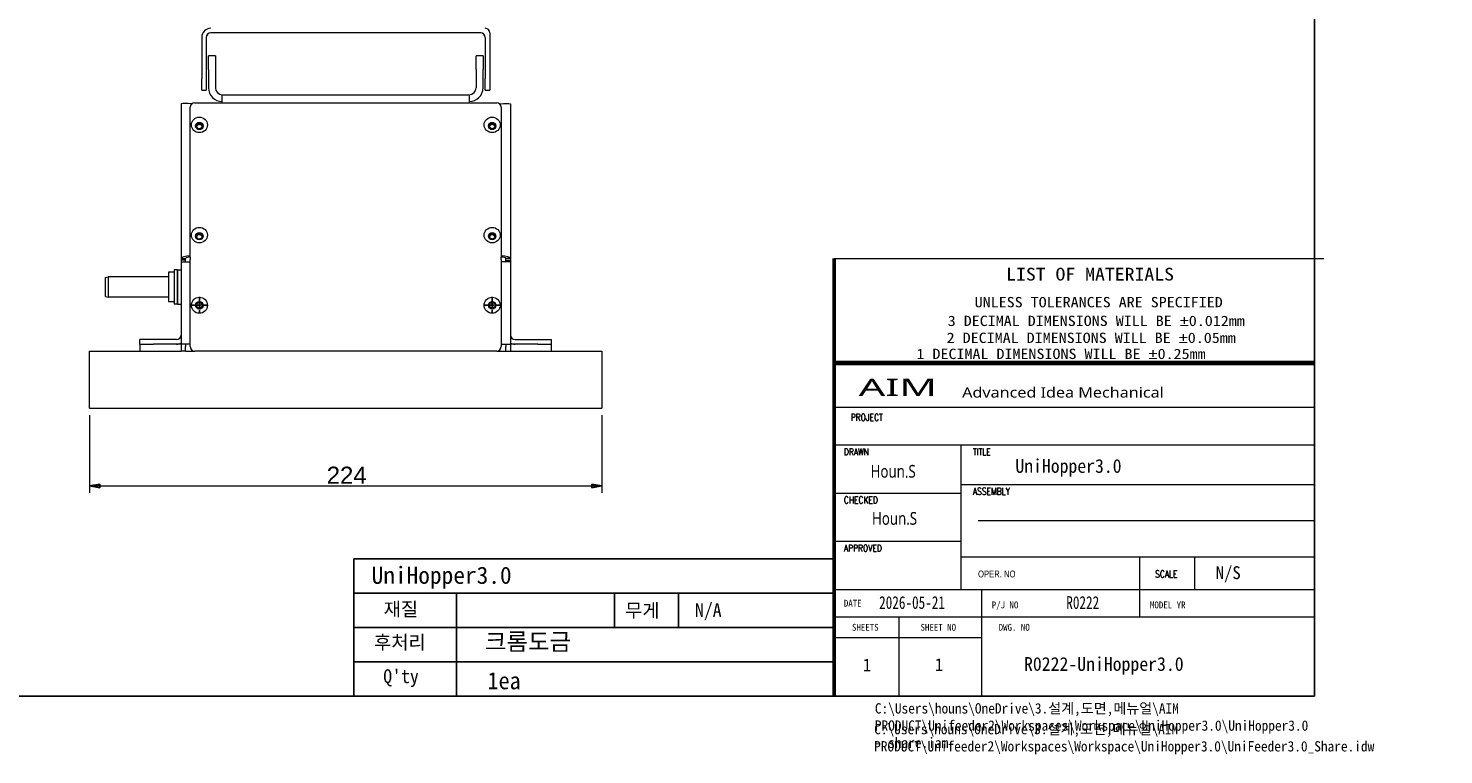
# Model space of a CAD drawing. Header units: millimetres. Extents: x 31 to 1282, y 4 to 863.
# Tile 2 of 4: x 664 to 1282, y 4 to 322. Entities that reach past the tile are written whole.
import ezdxf
from ezdxf.enums import TextEntityAlignment as Align

# ---------------------------------------------------------------- set-up
doc = ezdxf.new("R2010")
doc.units = ezdxf.units.MM
doc.header["$LTSCALE"] = 3
doc.linetypes.add('CHAIN', pattern=[0.3543, 0.2362, -0.0295, 0.0591, -0.0295])
doc.layers.get('0').update_dxf_attribs({"lineweight": 15})
for name, color, linetype, lineweight in [('Center Mark (ISO)', 7, 'Continuous', 25), ('Dimension (ISO)', 7, 'Continuous', 25), ('Sketch Geometry (ISO)', 7, 'Continuous', 25), ('Symbol (ISO)', 7, 'Continuous', 25), ('가시적 모서리(ISO)', 7, 'Continuous', 18)]:
    doc.layers.add(name, color=color, linetype=linetype, lineweight=lineweight)
doc.styles.add('Current-ISO', font='BatangChe.ttf')
doc.styles.add('HALGULFONT1_198', font='BatangChe.ttf')
doc.styles.add('HALGULFONT1_239', font='BatangChe.ttf')
doc.styles.add('HALGULFONT1_245', font='BatangChe.ttf')
doc.styles.add('HC-TECH', font='arial.ttf')
doc.styles.add('STENDARD_196', font='BatangChe.ttf')
doc.styles.add('Text Style149', font='BatangChe.ttf')
doc.styles.add('Text Style220', font='arial.ttf', dxfattribs={"width": 0.8})
doc.styles.add('Text Style227', font='BatangChe.ttf')
doc.styles.add('Text Style243', font='BatangChe.ttf', dxfattribs={"width": 0.8})
doc.styles.add('Text Style252', font='BatangChe.ttf', dxfattribs={"width": 1.2})
doc.styles.add('Text Style253', font='BatangChe.ttf', dxfattribs={"width": 1.2})
doc.styles.add('Text Style278', font='BatangChe.ttf')
doc.styles.add('Text Style299', font='txt')
doc.styles.add('Text Style411', font='romans.shx', dxfattribs={"width": 0.8})
doc.styles.add('Text Style412', font='BatangChe.ttf')
doc.styles.add('Text Style428', font='segoeui.ttf', dxfattribs={"width": 1.85})
doc.styles.add('Text Style429', font='segoeui.ttf', dxfattribs={"width": 0.8})
doc.styles.add('Text Style430', font='segoeui.ttf', dxfattribs={"width": 1.2})
doc.dimstyles.new('HC-TECH', dxfattribs={"dimscale": 3, "dimtxt": 2.5, "dimasz": 1.5, "dimexe": 1, "dimexo": 1, "dimgap": 0.3, "dimtad": 1, "dimtoh": 1, "dimrnd": 1e-08, "dimtxsty": 'HC-TECH', "dimblk": 'Filled-1', "dimcen": 0.09, "dimdle": 8, "dimclrd": 150, "dimclre": 150, "dimclrt": 196, "dimadec": 1, "dimazin": 3, "dimtfac": 0.72, "dimtmove": 0, "dimatfit": 3, "dimldrblk": 'Filled-2', "dimfxl": 0, "dimtolj": 1, "dimlwd": 5, "dimlwe": 5, "dimarcsym": 0})

# ---------------------------------------------------------------- blocks, each defined once
blk = doc.blocks.new('Title Blocks ISO')
for p, q in [((345.65, 67.31), (417.02, 67.31)), ((345.65, 51.89), (415.65, 51.89)), ((345.58, 45.67), (415.65, 45.67)), ((345.58, 40.16), (415.65, 40.16)), ((364.12, 40.16), (364.12, 19.11)), ((345.58, 33.14), (364.12, 33.14)), ((364.12, 34.39), (415.65, 34.39)), ((366.63, 29.13), (415.65, 29.13)), ((345.58, 26.13), (364.12, 26.13)), ((364.12, 23.87), (415.65, 23.87)), ((390.18, 23.87), (390.18, 15.1)), ((398.2, 23.87), (398.2, 19.11)), ((345.58, 19.11), (415.65, 19.11)), ((367.13, 19.11), (367.13, 3.57)), ((345.58, 15.1), (415.65, 15.1)), ((355.1, 15.1), (355.1, 3.57)), ((345.58, 12.09), (367.13, 12.09))]:
    blk.add_line(p, q)
at = {"lineweight": 50}
for p, q in [((345.65, 67.31), (345.65, 3.57)), ((415.65, 52.19), (345.58, 52.19))]:
    blk.add_line(p, q, dxfattribs=at)
at = {"layer": 'Sketch Geometry (ISO)'}
for p, q in [((415.65, 3.57), (415.65, 281.23)), ((275.65, 18.57), (275.65, 23.57)), ((275.65, 23.57), (345.65, 23.57)), ((275.65, 3.57), (275.65, 18.57)), ((275.65, 18.57), (345.65, 18.57)), ((290.65, 13.57), (290.65, 18.57)), ((313.65, 13.57), (313.65, 18.57)), ((323, 18.57), (323, 13.57)), ((345.65, 18.57), (345.65, 3.57)), ((345.65, 13.57), (275.65, 13.57)), ((290.65, 3.57), (290.65, 13.57)), ((345.65, 8.57), (275.65, 8.57)), ((242.91, 3.57), (17.2, 3.57)), ((242.91, 3.57), (415.65, 3.57)), ((345.65, 3.57), (275.65, 3.57))]:
    blk.add_line(p, q, dxfattribs=at)
for s, height, style, width, p in [('LIST OF MATERIALS', 1.8552, 'Text Style252', 1.2, (370.73, 64.11)), ('UNLESS TOLERANCES ARE SPECIFIED', 1.5036, 'Text Style253', 1.2, (366.14, 60.21)), ('Advanced Idea Mechanical', 1.5036, 'Text Style430', 1.2, (364.32, 47.06)), ('PROJECT', 1.002, 'Text Style411', 0.8, (348.08, 43.67)), ('DRAWN', 1.002, 'Text Style411', 0.8, (347.08, 38.65)), ('TITLE', 1.002, 'Text Style411', 0.8, (365.88, 38.65)), ('Houn.S', 1.855, 'Text Style429', 0.8, (350.98, 35.39)), ('ASSEMBLY', 1.002, 'Text Style411', 0.8, (365.88, 32.89)), ('CHECKED', 1.002, 'Text Style411', 0.8, (347.08, 31.64)), ('Houn.S', 1.855, 'Text Style429', 0.8, (351.18, 28.53)), ('APPROVED', 1.002, 'Text Style411', 0.8, (347.08, 24.62)), ('OPER. NO', 1, 'Text Style220', 0.8, (366.63, 20.86)), ('SCALE', 1.002, 'Text Style411', 0.8, (392.44, 20.86))]:
    blk.add_text(s, height=height, dxfattribs=dict(style=style, width=width)).set_placement(p)
at = {"color": 7, "style": 'Text Style428', "width": 1.85}
blk.add_text('AIM', height=2.514, dxfattribs=at).set_placement((349.24, 47.29))
for s, height, style, p in [('N/S', 1.88, 'HALGULFONT1_245', (401.27, 20.61)), ('DATE', 1.002, 'STENDARD_196', (347.08, 16.6)), ('P/J NO', 1.002, 'STENDARD_196', (368.63, 16.35)), ('MODEL YR', 1.002, 'STENDARD_196', (391.69, 16.35)), ('SHEETS', 1.002, 'STENDARD_196', (348.26, 13.09)), ('SHEET NO', 1.002, 'STENDARD_196', (358.25, 13.09)), ('DWG. NO', 1.002, 'STENDARD_196', (369.64, 13.09)), ('R0222-UniHopper3.0', 2, 'Text Style149', (373.33, 7.25))]:
    blk.add_text(s, height=height, dxfattribs=dict(style=style)).set_placement(p)
at = {"char_height": 1.50358, "attachment_point": 7, "style": 'HALGULFONT1_198'}
for s, insert in [('\\fBatangChe|b0|i0;\\W1.20;{\\H1.5036;3 DECIMAL DIMENSIONS WILL BE }\\fAIGDT|b0|i0;\\W1.20;{\\H1.5000;`}\\fBatangChe|b0|i0;\\W1.20;{\\H1.5036;0.012mm}', (362.21, 57.46)), ('\\fBatangChe|b0|i0;\\W1.20;{\\H1.5036;2 DECIMAL DIMENSIONS WILL BE }\\fAIGDT|b0|i0;\\W1.20;{\\H1.5000;`}\\fBatangChe|b0|i0;\\W1.20;{\\H1.5036;0.05mm}', (362.06, 54.99)), ('\\fBatangChe|b0|i0;\\W1.20;{\\H1.5036;1 DECIMAL DIMENSIONS WILL BE }\\fAIGDT|b0|i0;\\W1.20;{\\H1.5000;`}\\fBatangChe|b0|i0;\\W1.20;{\\H1.5036;0.25mm}', (357.66, 52.65))]:
    blk.add_mtext(s, dxfattribs=dict(at, insert=insert))
for tag, height, style, p in [('TITLE', 2.79, 'Text Style278', (358.94, 44.42)), ('CATEGORY', 2, 'Text Style149', (372.42, 32.36))]:
    blk.add_attdef(tag, text='', height=height, dxfattribs=dict(style=style)).set_placement(p, align=Align.TOP_LEFT)
for tag, p, height, style in [('부품_번호_001', (372.08, 36.1), 1.99, 'Text Style412'), ('시트_수_001', (349.84, 7.16), 1.88, 'HALGULFONT1_239'), ('시트_번호_001', (360.34, 7.21), 1.88, 'HALGULFONT1_239')]:
    blk.add_attdef(tag, p, '', height=height, dxfattribs=dict(style=style))
at = {"style": 'Text Style243', "width": 0.8}
for tag, p in [('작성_날짜_001', (352.22, 16.27)), ('PROJECT_001', (379.49, 16.27))]:
    blk.add_attdef(tag, p, '', height=1.86, dxfattribs=at)
at = {"layer": 'Symbol (ISO)', "color": 7, "char_height": 2, "attachment_point": 1, "style": 'Current-ISO'}
for s, insert in [('\\fBatangChe|b0|i0;{\\H2.0000;재질}', (280.02, 17.24)), ('\\fBatangChe|b0|i0;{\\H2.0000;무게}', (315.2, 17.04)), ('\\fBatangChe|b0|i0;{\\H2.0000;후처리}', (278.62, 12.4))]:
    blk.add_mtext(s, dxfattribs=dict(at, insert=insert))
at = {"layer": 'Symbol (ISO)', "color": 7, "insert": (279.96, 7.47), "char_height": 2, "width": 25.5024, "attachment_point": 1, "style": 'Current-ISO'}
blk.add_mtext("\\fBatangChe|b0|i0;{\\H2.0000;Q'ty}", dxfattribs=at)
at = {"layer": 'Symbol (ISO)', "color": 7}
for tag, p, height, style in [('STOCK_NUMBER_001', (53.05, 251.47), 2.8, 'Text Style227'), ('STOCK_NUMBER_001', (278.26, 19.93), 2.5, 'Text Style299'), ('질량\\P3;_001', (325.39, 15.11), 2, 'Text Style149')]:
    blk.add_attdef(tag, p, '', height=height, dxfattribs=dict(at, style=style))
at = {"layer": 'Symbol (ISO)', "color": 7, "style": 'Text Style149'}
blk.add_attdef('재질', text='', height=2, dxfattribs=at).set_placement((295.49, 17.37), align=Align.TOP_LEFT)
blk = doc.blocks.new('Filled-1')
at = {"color": 0}
for p, q in [((0, 0), (-1, 0.17)), ((-1, 0.17), (-1, -0.17)), ((-1, 0), (0, 0)), ((-1, -0.17), (0, 0))]:
    blk.add_line(p, q, dxfattribs=at)
at = {"color": 0, "flags": 128}
blk.add_lwpolyline([(-1, -0.17), (0, 0)], dxfattribs=at)
at = {"color": 0}
blk.add_solid([(-1, -0.17), (0, 0), (-1, 0.17), (-1, -0.17)], dxfattribs=at)
blk = doc.blocks.new('*D32')
at = {"layer": 'Defpoints', "color": 0, "linetype": 'Continuous'}
for p in [(690.44, 155.79), (914.44, 155.79), (914.44, 121.84)]:
    blk.add_point(p, dxfattribs=at)
at = {"layer": 'Dimension (ISO)', "color": 150, "linetype": 'Continuous', "lineweight": 5}
for p, q in [((690.44, 152.79), (690.44, 118.84)), ((914.44, 152.79), (914.44, 118.84)), ((694.94, 121.84), (909.94, 121.84))]:
    blk.add_line(p, q, dxfattribs=at)
at = {"layer": 'Dimension (ISO)', "color": 150, "linetype": 'Continuous', "lineweight": 5, "xscale": 4.5, "yscale": 4.5, "zscale": 4.5, "rotation": 180}
blk.add_blockref('Filled-1', (690.44, 121.84), dxfattribs=at)
at = {"layer": 'Dimension (ISO)', "color": 150, "linetype": 'Continuous', "lineweight": 5, "xscale": 4.5, "yscale": 4.5, "zscale": 4.5}
blk.add_blockref('Filled-1', (914.44, 121.84), dxfattribs=at)
at = {"layer": 'Dimension (ISO)', "color": 196, "linetype": 'Continuous', "lineweight": 9, "insert": (794.1, 130.27), "char_height": 7.5, "attachment_point": 1, "style": 'HC-TECH'}
blk.add_mtext('\\A1;224', dxfattribs=at)
blk = doc.blocks.new('Filled-2')
at = {"color": 0}
for p, q in [((0, 0), (-1, 0.25)), ((-1, 0.25), (-1, -0.25)), ((-1, 0), (0, 0)), ((-1, -0.25), (0, 0))]:
    blk.add_line(p, q, dxfattribs=at)
at = {"color": 0, "flags": 128}
blk.add_lwpolyline([(-1, -0.25), (0, 0)], dxfattribs=at)
at = {"color": 0}
blk.add_solid([(-1, -0.25), (0, 0), (-1, 0.25), (-1, -0.25)], dxfattribs=at)

msp = doc.modelspace()

# ---------------------------------------------------------------- linework, layer by layer
at = {"layer": 'Center Mark (ISO)', "linetype": 'CHAIN', "ltscale": 2.688652}
for p, q in [((738.437, 204.423), (738.437, 197.164)), ((866.437, 204.423), (866.437, 197.164)), ((742.066, 200.793), (734.807, 200.793)), ((870.066, 200.793), (862.807, 200.793))]:
    msp.add_line(p, q, dxfattribs=at)
at = {"layer": '가시적 모서리(ISO)'}
for p, q in [((739.437, 317.841), (739.437, 299.841)), ((741.437, 317.841), (741.437, 299.841)), ((861.437, 319.841), (743.437, 319.841)), ((863.437, 317.841), (863.437, 299.841)), ((865.437, 319.841), (865.437, 299.841)), ((742.437, 303.841), (742.437, 309.841)), ((745.437, 309.841), (742.437, 309.841)), ((745.437, 309.841), (745.437, 303.841)), ((862.437, 309.841), (859.437, 309.841)), ((859.437, 303.841), (859.437, 309.841)), ((862.437, 309.841), (862.437, 303.841)), ((742.437, 303.841), (742.437, 295.841)), ((745.437, 303.841), (745.437, 295.841)), ((859.437, 303.841), (859.437, 295.841)), ((862.437, 295.841), (862.437, 303.841)), ((739.437, 294.841), (739.437, 299.841)), ((741.437, 299.841), (741.437, 294.841)), ((863.437, 294.841), (863.437, 299.841)), ((865.437, 299.841), (865.437, 294.841)), ((739.437, 294.841), (741.437, 294.841)), ((748.437, 289.294), (748.437, 292.841)), ((748.437, 292.841), (856.437, 292.841)), ((856.437, 292.841), (856.437, 289.294)), ((863.437, 294.841), (865.437, 294.841)), ((730.437, 288.793), (730.437, 221.307)), ((735.093, 288.793), (734.437, 288.793)), ((734.437, 221.802), (734.437, 287.363)), ((736.437, 289.294), (868.437, 289.294)), ((869.781, 288.793), (870.437, 288.793)), ((870.437, 287.363), (870.437, 221.802)), ((874.437, 288.793), (874.437, 221.307)), ((730.437, 221.307), (732.437, 221.307)), ((730.437, 221.307), (730.437, 220.587)), ((730.437, 220.587), (730.437, 219.842)), ((732.437, 220.587), (730.437, 220.587)), ((730.437, 219.842), (730.437, 183.793)), ((730.437, 219.842), (734.437, 219.842)), ((732.437, 220.587), (732.437, 221.307)), ((732.437, 219.842), (732.437, 220.587)), ((734.437, 221.802), (734.437, 220.767)), ((734.437, 182.793), (734.437, 220.767)), ((870.437, 220.767), (870.437, 221.802)), ((870.437, 220.767), (870.437, 182.793)), ((874.437, 219.842), (870.437, 219.842)), ((874.437, 221.307), (872.437, 221.307)), ((872.437, 220.587), (872.437, 221.307)), ((872.437, 219.842), (872.437, 220.587)), ((872.437, 220.587), (874.437, 220.587)), ((874.437, 221.307), (874.437, 220.587)), ((874.437, 220.587), (874.437, 219.842)), ((874.437, 219.842), (874.437, 183.793)), ((697.437, 212.893), (698.537, 213.293)), ((697.437, 204.693), (697.437, 212.893)), ((698.537, 213.293), (698.537, 204.293)), ((724.937, 213.293), (698.537, 213.293)), ((724.937, 215.293), (724.937, 202.293)), ((727.437, 215.293), (724.937, 215.293)), ((727.437, 216.293), (727.437, 201.293)), ((728.937, 216.293), (727.437, 216.293)), ((728.937, 216.293), (728.937, 201.293)), ((728.937, 201.293), (728.937, 216.293)), ((728.937, 216.293), (730.437, 216.293)), ((697.437, 204.693), (698.537, 204.293)), ((724.937, 204.293), (698.537, 204.293)), ((727.437, 202.293), (724.937, 202.293)), ((728.937, 201.293), (727.437, 201.293)), ((728.937, 201.293), (730.437, 201.293)), ((712.437, 183.793), (712.437, 185.793)), ((714.437, 185.793), (712.437, 185.793)), ((728.437, 185.793), (714.437, 185.793)), ((876.437, 185.793), (890.437, 185.793)), ((890.437, 185.793), (892.437, 185.793)), ((892.437, 183.793), (892.437, 185.793)), ((690.437, 155.793), (690.437, 180.793)), ((690.437, 180.793), (730.437, 180.793)), ((712.437, 183.793), (718.437, 183.793)), ((712.437, 183.793), (712.437, 180.793)), ((730.437, 183.793), (718.437, 183.793)), ((730.437, 183.793), (730.437, 182.793)), ((734.437, 183.793), (730.437, 183.793)), ((730.437, 182.793), (730.437, 180.793)), ((732.437, 180.793), (730.437, 180.793)), ((732.437, 183.793), (732.437, 182.793)), ((732.437, 180.793), (732.437, 182.793)), ((732.437, 180.793), (736.437, 180.793)), ((868.437, 180.793), (736.437, 180.793)), ((868.437, 180.793), (872.437, 180.793)), ((870.437, 183.793), (874.437, 183.793)), ((872.437, 183.793), (872.437, 182.793)), ((872.437, 180.793), (872.437, 182.793)), ((872.437, 180.793), (874.437, 180.793)), ((886.437, 183.793), (874.437, 183.793)), ((874.437, 183.793), (874.437, 182.793)), ((874.437, 182.793), (874.437, 180.793)), ((874.437, 180.793), (914.437, 180.793)), ((886.437, 183.793), (892.437, 183.793)), ((892.437, 180.793), (892.437, 183.793)), ((914.437, 180.793), (914.437, 155.793)), ((690.437, 155.793), (914.437, 155.793))]:
    msp.add_line(p, q, dxfattribs=at)
for centre, radius in [((738.437, 200.793), 3.5), ((866.437, 200.793), 3.5), ((738.437, 200.793), 1.65), ((738.437, 200.793), 1.229), ((866.437, 200.793), 1.65), ((866.437, 200.793), 1.229)]:
    msp.add_circle(centre, radius, dxfattribs=at)
for centre, radius, start, end in [((743.437, 317.841), 4, 90, 180), ((863.437, 319.841), 2, 0, 90), ((743.437, 317.841), 2, 90, 180), ((861.437, 317.841), 2, 0, 90), ((748.437, 295.841), 6, 180, 270), ((748.437, 295.841), 3, 180, 270), ((856.437, 295.841), 6, 270, 0), ((856.437, 295.841), 3, 270, 0), ((728.437, 187.793), 2, 270, 0), ((876.437, 187.793), 2, 180, 270), ((728.437, 187.793), 4, 270, 300), ((736.437, 182.793), 2, 180, 270), ((868.437, 182.793), 2, 270, 0), ((876.437, 187.793), 4, 240, 270)]:
    msp.add_arc(centre, radius, start, end, dxfattribs=at)
for centre, major_axis, ratio, start_param, end_param in [((736.437, 287.363), (-2, 0), 0.9659258, 4.712389, 6.2831853), ((868.437, 287.363), (2, 0), 0.9659258, 0, 1.5707963), ((738.437, 278.605), (-1.229, 0), 0.9659258, 3.3612892, 6.0634888), ((866.437, 278.605), (1.229, 0), 0.9659258, 0.2196965, 2.9218961), ((738.437, 230.431), (-1.229, 0), 0.9659258, 3.3612892, 6.0634888), ((866.437, 230.431), (1.229, 0), 0.9659258, 0.2196965, 2.9218961), ((734.437, 221.307), (-4, 0), 0.258819, 4.712389, 6.2831853), ((734.437, 221.307), (-2, 0), 0.258819, 4.712389, 6.2831853), ((870.437, 221.307), (4, 0), 0.258819, 0, 1.5707963), ((870.437, 221.307), (2, 0), 0.258819, 0, 1.5707963)]:
    msp.add_ellipse(centre, major_axis=major_axis, ratio=ratio, start_param=start_param, end_param=end_param, dxfattribs=at)
for centre, major_axis in [((738.437, 279.635), (3.5, 0)), ((738.437, 279.156), (1.65, 0)), ((738.437, 279.123), (-1.229, 0)), ((866.437, 279.635), (3.5, 0)), ((866.437, 279.156), (1.65, 0)), ((866.437, 279.123), (1.229, 0)), ((738.437, 231.461), (3.5, 0)), ((738.437, 230.982), (1.65, 0)), ((738.437, 230.949), (-1.229, 0)), ((866.437, 231.461), (3.5, 0)), ((866.437, 230.982), (1.65, 0)), ((866.437, 230.949), (1.229, 0))]:
    msp.add_ellipse(centre, major_axis=major_axis, ratio=0.9659258, dxfattribs=at)
for points in [[(734.437, 288.793), (733.163, 289.003), (731.907, 289.045), (731.171, 288.985), (730.697, 288.947), (730.437, 288.87), (730.437, 288.793)], [(870.437, 288.793), (871.71, 289.003), (872.967, 289.045), (873.702, 288.985), (874.176, 288.947), (874.437, 288.87), (874.437, 288.793)]]:
    msp.add_open_spline(points, degree=3, knots=[0, 0, 0, 0, 0.9551001, 0.9551001, 0.9551001, 1.5707963, 1.5707963, 1.5707963, 1.5707963], dxfattribs=at)

# ---------------------------------------------------------------- block references
ref = msp.add_blockref('Title Blocks ISO', (-21.046, 19.286), dxfattribs=dict(xscale=3, yscale=3, zscale=3))
ref.add_attrib('시트_번호_001', '1', (1059.977, 40.905), dxfattribs={"height": 5.639, "style": 'HALGULFONT1_239'})
ref.add_attrib('시트_수_001', '1', (1028.488, 40.768), dxfattribs={"height": 5.639, "style": 'HALGULFONT1_239'})
ref.add_attrib('작성_날짜_001', '2026-05-21', (1035.609, 68.107), dxfattribs={"height": 5.5656, "style": 'Text Style243', "width": 0.8})
ref.add_attrib('PROJECT_001', 'R0222', (1117.431, 68.107), dxfattribs={"height": 5.5656, "style": 'Text Style243', "width": 0.8})
ref.add_attrib('부품_번호_001', 'UniHopper3.0', (1095.202, 127.585), dxfattribs={"height": 5.98146, "style": 'Text Style412'})
ref.add_attrib('STOCK_NUMBER_001', 'UniHopper3.0', (813.725, 79.065), dxfattribs={"layer": 'Symbol (ISO)', "color": 7, "height": 7.5, "style": 'Text Style299'})
ref.add_attrib('질량\\P3;_001', 'N/A', (955.114, 64.607), dxfattribs={"layer": 'Symbol (ISO)', "color": 7, "height": 6, "style": 'Text Style149'})

# ---------------------------------------------------------------- texts
at = {"layer": 'Symbol (ISO)', "color": 7, "attachment_point": 1, "style": 'Current-ISO'}
for s, insert, char_height, width in [('\\fSegoe UI|b0|i0;{\\H7.5000;크롬도금}', (863.287, 57.525), 7.5, 42.94063), ('\\fBatangChe|b0|i0;1ea', (864.364, 40.489), 7.5, 15.48387), ('{\\H1.00001x;C:\\\\Users\\\\houns\\\\OneDrive\\\\3.설계,도면,메뉴얼\\\\AIM \\PPRODUCT\\\\Unifeeder2\\\\Workspaces\\\\Workspace\\\\UniHopper3.0\\\\UniHopper3.0\\P- share.iam}', (1033.744, 26.902), 4.51075, 201.77133), ('{\\H1.00001x;C:\\\\Users\\\\houns\\\\OneDrive\\\\3.설계,도면,메뉴얼\\\\AIM \\PPRODUCT\\\\Unifeeder2\\\\Workspaces\\\\Workspace\\\\UniHopper3.0\\\\UniFeeder3.0_Share.idw}', (1033.441, 17.833), 4.51075, 232.81305)]:
    msp.add_mtext(s, dxfattribs=dict(at, insert=insert, char_height=char_height, width=width))

# ---------------------------------------------------------------- dimensions: what is measured, and where the dimension line sits
at = {"layer": 'Dimension (ISO)', "color": 150, "linetype": 'Continuous', "lineweight": 9}
dim = msp.add_linear_dim(base=(914.437, 121.841), p1=(690.437, 155.793), p2=(914.437, 155.793), angle=180, dimstyle='HC-TECH', override={"dimgap": 0.3, "dimtoh": 0, "dimdec": 2, "dimtol": 0, "dimlim": 0, "dimtp": 0, "dimtm": 0, "dimtdec": 2, "dimtofl": 0, "dimatfit": 1}, dxfattribs=at)
dim.commit()
dim.dimension.update_dxf_attribs({"geometry": '*D32', "text_midpoint": (802.437, 121.841), "dimtype": 160})

doc.saveas('drawing.dxf')
